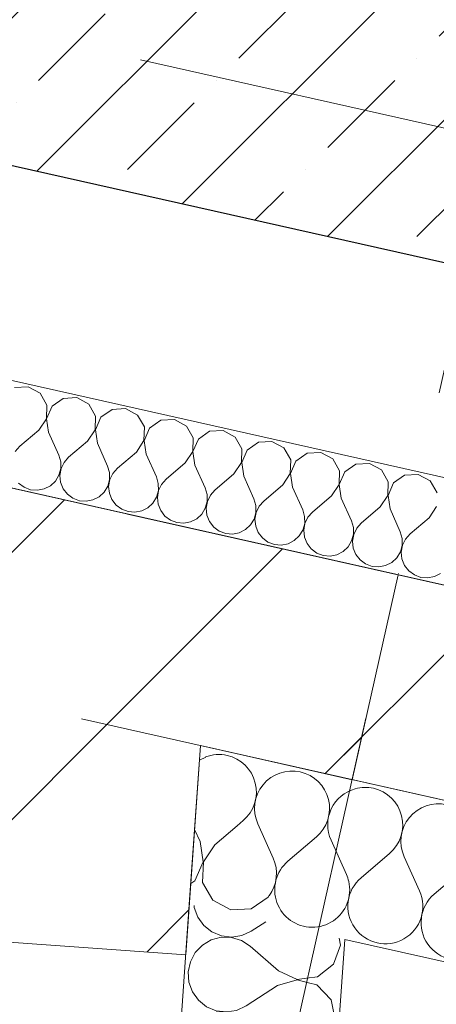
# Model space of a CAD drawing. Header units: millimetres. Extents: x -7213913 to -6930480, y 6129472 to 6353620.
# Tile 171 of 256: x -7186079 to -7185682, y 6172981 to 6173919. Entities that reach past the tile are written whole.
import ezdxf
from ezdxf.enums import TextEntityAlignment as Align

# ---------------------------------------------------------------- set-up
doc = ezdxf.new("R2010")
doc.units = ezdxf.units.MM
doc.header["$MEASUREMENT"] = 0
doc.linetypes.add('Штрихпунктирная', pattern=[670.277762, 352.777767, -176.388884, 0, -141.111112])
for name, color, linetype, lineweight in [('0_Ном._пера__1', 7, 'Continuous', 0), ('АР-Стены_внешние_.АР_Ном._пера__1', 7, 'Continuous', 0), ('АР-Стены_внутренние_пилоны.АР_Ном._пера__1', 7, 'Continuous', 30), ('АР-Стены_Перегородки_межквартирные_200.АР_Ном._пера__1', 7, 'Continuous', 30), ('АР-Чертеж-Оси_Осевые размеры.АР_Ном._пера__120', 7, 'Continuous', 0), ('АР-Чертеж-Размеры.АР_Ном._пера__1', 7, 'Continuous', 0)]:
    doc.layers.add(name, color=color, linetype=linetype, lineweight=lineweight)
for name, color, linetype in [('АР-Стены_внешние_.АР', 7, 'Continuous'), ('АР-Стены_внутренние_пилоны.АР', 7, 'Continuous'), ('АР-Стены_Перегородки_межквартирные_200.АР', 7, 'Continuous'), ('АР-Чертеж-Оси_Осевые размеры.АР', 7, 'Continuous'), ('АР-Чертеж-Размеры.АР', 7, 'Continuous')]:
    doc.layers.add(name, color=color, linetype=linetype)
doc.styles.add('РЎР“Р•РќР•Р\xa0Р\x98Р\xa0_РЎРўР\x98Р›Р¬_3', font='GOST_Common.ttf')
doc.styles.add('РЎР“Р•РќР•Р\xa0Р\x98Р\xa0_РЎРўР\x98Р›Р¬_5', font='GOTHIC.TTF')
doc.dimstyles.new('СГЕНЕРИР_СТИЛЬ__3', dxfattribs={"dimtxt": 129.999995, "dimasz": 142.5, "dimexe": 0.18, "dimexo": 300000, "dimgap": 0, "dimtad": 1, "dimdec": 0, "dimzin": 0, "dimdsep": 46, "dimtxsty": 'РЎР“Р•РќР•Р\xa0Р\x98Р\xa0_РЎРўР\x98Р›Р¬_3', "dimblk": 'ARROWHEAD_6', "dimblk1": 'ARROWHEAD_6', "dimblk2": 'ARROWHEAD_6', "dimcen": 0.09, "dimclrd": 7, "dimclre": 7, "dimclrt": 7, "dimazin": 0, "dimtfac": 1, "dimtdec": 4, "dimtmove": 0, "dimatfit": 3, "dimfxl": 1, "dimtolj": 1, "dimtzin": 0, "dimarcsym": 0})
pattern_1 = [(45, (-6566190.34, 6562677.8), (-127.279217, 127.279217), [])]

# ---------------------------------------------------------------- blocks, each defined once
blk = doc.blocks.new('Стена_24_10', base_point=(-7187679.25, 6174266.15))
at = {"layer": 'АР-Стены_внутренние_пилоны.АР', "linetype": 'Continuous', "lineweight": 0, "true_color": 0x000000}
h = blk.add_hatch(dxfattribs=at)
h.set_pattern_fill('ЖЕЛЕЗОБЕТОН__PROJECT__000A', color=18, style=0, pattern_type=2)
h.set_pattern_definition([(45, (-6566190.34, 6562677.8), (-84.852814, 84.852814), []), (45, (-6566232.77, 6562720.22), (-84.852814, 84.852814), [90, -30, 0, -30])])
h.paths.add_polyline_path([(-7184797.95, 6173747.14), (-7187529.9, 6174360.72), (-7187584.68, 6174116.79), (-7184852.74, 6173503.22)])
at = {"layer": 'АР-Стены_внутренние_пилоны.АР_Ном._пера__1', "color": 7, "linetype": 'Continuous', "lineweight": 30, "flags": 128}
blk.add_lwpolyline([(-7187584.68, 6174116.79), (-7184852.74, 6173503.22)], dxfattribs=at)
blk = doc.blocks.new('Стена_206_10', base_point=(-7193336.24, 6174998.62))
at = {"layer": 'АР-Стены_Перегородки_межквартирные_200.АР', "linetype": 'Continuous', "lineweight": 0, "true_color": 0x000000}
h = blk.add_hatch(dxfattribs=at)
h.set_pattern_fill('БЛОКИ_БЕТОННЫЕ_ЭФФЕКТИВН_28', color=18, style=0, pattern_type=2)
h.set_pattern_definition(pattern_1)
h.paths.add_polyline_path([(-7193260.58, 6174879.14), (-7185762.37, 6173195.08), (-7185718.54, 6173390.22), (-7193216.75, 6175074.28)])
at = {"layer": 'АР-Стены_Перегородки_межквартирные_200.АР_Ном._пера__1', "color": 7, "linetype": 'Continuous', "lineweight": 15, "flags": 128}
for points in [[(-7185718.54, 6173390.22), (-7191348.3, 6174654.63)], [(-7185762.37, 6173195.08), (-7185718.54, 6173390.22)], [(-7185906.78, 6173227.51), (-7185762.37, 6173195.08)]]:
    blk.add_lwpolyline(points, dxfattribs=at)
blk = doc.blocks.new('Стена_276_10', base_point=(-7185998.29, 6173350.55))
at = {"layer": 'АР-Стены_Перегородки_межквартирные_200.АР', "linetype": 'Continuous', "lineweight": 0, "true_color": 0x000000}
h = blk.add_hatch(dxfattribs=at)
h.set_pattern_fill('БЛОКИ_БЕТОННЫЕ_ЭФФЕКТИВН_28', color=18, style=0, pattern_type=2)
h.set_pattern_definition(pattern_1)
h.paths.add_polyline_path([(-7186104.13, 6173271.84), (-7186120.42, 6173042.46), (-7185920.92, 6173028.29), (-7185906.78, 6173227.51)])
at = {"layer": 'АР-Стены_Перегородки_межквартирные_200.АР_Ном._пера__1', "color": 7, "linetype": 'Continuous', "lineweight": 15, "flags": 128}
for points in [[(-7186104.13, 6173271.84), (-7186120.42, 6173042.46)], [(-7185920.92, 6173028.29), (-7185906.78, 6173227.51)], [(-7186120.42, 6173042.46), (-7185920.92, 6173028.29)]]:
    blk.add_lwpolyline(points, dxfattribs=at)
blk = doc.blocks.new('Стена_366_10', base_point=(-7185998.29, 6173350.55))
at = {"layer": 'АР-Стены_внешние_.АР', "linetype": 'Continuous', "lineweight": 0, "true_color": 0x000000}
h = blk.add_hatch(dxfattribs=at)
h.set_pattern_fill('БЛОКИ_БЕТОННЫЕ_ЭФФЕКТИВН_28', color=18, style=0, pattern_type=2)
h.set_pattern_definition(pattern_1)
h.paths.add_polyline_path([(-7183861.62, 6172973.16), (-7185976.38, 6173448.12), (-7186020.2, 6173252.98), (-7183928.99, 6172783.31)])
at = {"layer": 'АР-Стены_внешние_.АР_Ном._пера__1', "color": 7, "linetype": 'Continuous', "lineweight": 15, "flags": 128}
for points in [[(-7184869.69, 6173199.57), (-7185976.38, 6173448.12)], [(-7186020.2, 6173252.98), (-7183928.99, 6172783.31)]]:
    blk.add_lwpolyline(points, dxfattribs=at)
blk = doc.blocks.new('*X772', base_point=(-6566190.34, 6562677.79))
at = {"layer": 'АР-Стены_внешние_.АР_Ном._пера__1', "color": 7, "linetype": 'Continuous', "lineweight": 0}
for p, q in [((-7185901.88, 6173216.63), (-7185907.84, 6173213.6)), ((-7185907.26, 6173136.11), (-7185912.49, 6173147.74)), ((-7185893.32, 6173132.98), (-7185872.02, 6173151.15)), ((-7185904.42, 6173116.79), (-7185907.26, 6173136.11)), ((-7185893.32, 6173132.98), (-7185904.14, 6173116.73)), ((-7185912.16, 6173098.88), (-7185904.42, 6173116.79)), ((-7185904.14, 6173116.73), (-7185904.8, 6173097.22)), ((-7185916.14, 6173096.1), (-7185912.16, 6173098.88)), ((-7185904.8, 6173097.22), (-7185895.11, 6173080.28)), ((-7185858.47, 6173072.05), (-7185842.47, 6173083.22)), ((-7185842.47, 6173083.22), (-7185841.77, 6173084.84)), ((-7185895.11, 6173080.28), (-7185877.96, 6173070.96)), ((-7185877.96, 6173070.96), (-7185858.47, 6173072.05))]:
    blk.add_line(p, q, dxfattribs=at)
blk = doc.blocks.new('*X774', base_point=(-6566190.34, 6562677.79))
at = {"layer": 'АР-Стены_внешние_.АР_Ном._пера__1', "color": 7, "linetype": 'Continuous', "lineweight": 0}
for p, q in [((-7185872.02, 6173151.15), (-7185866.15, 6173156.16)), ((-7185837.56, 6173120.45), (-7185852.21, 6173153.03)), ((-7185823.63, 6173117.32), (-7185796.46, 6173140.5)), ((-7185767.87, 6173104.8), (-7185782.52, 6173137.37))]:
    blk.add_line(p, q, dxfattribs=at)
for centre, start, end in [((-7185889.33, 6173183.33), 77.34184, 110.66643), ((-7185889.33, 6173183.33), 310.47194, 77.34184), ((-7185819.64, 6173167.67), 77.34184, 204.21174), ((-7185819.64, 6173167.67), 310.47194, 77.34184), ((-7185749.95, 6173152.02), 105.31741, 204.21174), ((-7185870.14, 6173105.81), 323.13834, 24.21174), ((-7185800.44, 6173090.16), 130.47194, 339.08823), ((-7185800.44, 6173090.16), 12.83215, 24.21174)]:
    blk.add_arc(centre, 35.71, start, end, dxfattribs=at)
blk = doc.blocks.new('*X775', base_point=(-6566190.34, 6562677.79))
at = {"layer": 'АР-Стены_внешние_.АР_Ном._пера__1', "color": 7, "linetype": 'Continuous', "lineweight": 0}
for p, q in [((-7185753.93, 6173101.67), (-7185726.76, 6173124.85)), ((-7185698.18, 6173089.15), (-7185712.83, 6173121.72)), ((-7185684.24, 6173086.02), (-7185657.07, 6173109.2))]:
    blk.add_line(p, q, dxfattribs=at)
for centre, start, end in [((-7185749.95, 6173152.02), 77.34184, 105.31741), ((-7185749.95, 6173152.02), 310.47194, 77.34184), ((-7185680.25, 6173136.37), 77.34184, 204.21174), ((-7185730.75, 6173074.5), 130.47194, 24.21174), ((-7185800.44, 6173090.16), 339.08824, 12.83214), ((-7185661.06, 6173058.85), 130.47194, 24.21174)]:
    blk.add_arc(centre, 35.71, start, end, dxfattribs=at)
blk = doc.blocks.new('Стена_370_10', base_point=(-7185906.85, 6173227.53))
at = {"layer": 'АР-Стены_внешние_.АР_Ном._пера__1', "color": 7, "linetype": 'Continuous', "lineweight": 0}
for q in [(-7185775.22, 6172962.23), (-7183782.96, 6172596.78)]:
    blk.add_line((-7185769.52, 6173042.94), q, dxfattribs=at)
at = {"layer": 'АР-Стены_внешние_.АР_Ном._пера__1', "color": 7, "linetype": 'Continuous', "lineweight": 0, "flags": 128}
for points in [[(-7185906.85, 6173227.53), (-7185917.54, 6173076.19)], [(-7183732.43, 6172739.17), (-7185906.85, 6173227.53)]]:
    blk.add_lwpolyline(points, dxfattribs=at)
at = {"layer": 'АР-Стены_внешние_.АР', "color": 7, "lineweight": 0}
for name in ['*X772', '*X774', '*X775']:
    blk.add_blockref(name, (-6566190.34, 6562677.79), dxfattribs=at)
blk = doc.blocks.new('*X786', base_point=(-6566190.34, 6562677.79))
at = {"layer": 'АР-Стены_внешние_.АР_Ном._пера__1', "color": 7, "linetype": 'Continuous', "lineweight": 0}
blk.add_line((-7185782.58, 6172955.08), (-7185779.64, 6172963.22), dxfattribs=at)
blk = doc.blocks.new('*X787', base_point=(-6566190.34, 6562677.79))
at = {"layer": 'АР-Стены_внешние_.АР_Ном._пера__1', "color": 7, "linetype": 'Continuous', "lineweight": 0}
for p, q in [((-7185773.47, 6173037.6), (-7185774.84, 6173044.14)), ((-7185780.12, 6173019.25), (-7185773.47, 6173037.6)), ((-7185795.42, 6173007.13), (-7185780.12, 6173019.25)), ((-7185805.77, 6173005.92), (-7185795.42, 6173007.13)), ((-7185795.95, 6172999.6), (-7185803.84, 6173001.68)), ((-7185782.5, 6172985.45), (-7185795.95, 6172999.6)), ((-7185778.51, 6172966.35), (-7185782.5, 6172985.45)), ((-7185779.64, 6172963.22), (-7185778.51, 6172966.35))]:
    blk.add_line(p, q, dxfattribs=at)
blk = doc.blocks.new('*X788', base_point=(-6566190.34, 6562677.79))
at = {"layer": 'АР-Стены_внешние_.АР_Ном._пера__1', "color": 7, "linetype": 'Continuous', "lineweight": 0}
for p, q in [((-7185912.91, 6173075.15), (-7185912.79, 6173073.46)), ((-7185912.79, 6173073.46), (-7185909.46, 6173064.18)), ((-7185909.46, 6173064.18), (-7185903.73, 6173056.17)), ((-7185903.73, 6173056.17), (-7185896.02, 6173050.03)), ((-7185844.49, 6173059.78), (-7185858.47, 6173050.76)), ((-7185887.01, 6173044.99), (-7185896.55, 6173042.51)), ((-7185896.02, 6173050.03), (-7185886.93, 6173046.24)), ((-7185877.16, 6173044.78), (-7185887.01, 6173044.99)), ((-7185886.93, 6173046.24), (-7185877.14, 6173045.07)), ((-7185867.74, 6173041.88), (-7185877.16, 6173044.78)), ((-7185877.14, 6173045.07), (-7185867.41, 6173046.61)), ((-7185867.41, 6173046.61), (-7185858.47, 6173050.76)), ((-7185905.04, 6173037.52), (-7185911.85, 6173030.39)), ((-7185896.55, 6173042.51), (-7185905.04, 6173037.52)), ((-7185859.48, 6173036.51), (-7185867.74, 6173041.88)), ((-7185832.49, 6173013.12), (-7185859.48, 6173036.51)), ((-7185911.85, 6173030.39), (-7185916.45, 6173021.68)), ((-7185916.45, 6173021.68), (-7185918.49, 6173012.04)), ((-7185918.49, 6173012.04), (-7185917.82, 6173002.21)), ((-7185832.49, 6173013.12), (-7185814.8, 6173004.86)), ((-7185814.8, 6173004.86), (-7185805.77, 6173005.92)), ((-7185917.82, 6173002.21), (-7185914.49, 6172992.93)), ((-7185833.49, 6172998.87), (-7185863.5, 6172979.51)), ((-7185814.83, 6173004.57), (-7185833.49, 6172998.87)), ((-7185803.84, 6173001.68), (-7185814.83, 6173004.57)), ((-7185914.49, 6172992.93), (-7185908.76, 6172984.92)), ((-7185908.76, 6172984.92), (-7185901.05, 6172978.78)), ((-7185901.05, 6172978.78), (-7185891.96, 6172974.98)), ((-7185872.44, 6172975.36), (-7185863.5, 6172979.51)), ((-7185901.58, 6172971.26), (-7185910.07, 6172966.27)), ((-7185892.05, 6172973.74), (-7185901.58, 6172971.26)), ((-7185882.19, 6172973.53), (-7185892.05, 6172973.74)), ((-7185891.96, 6172974.98), (-7185882.17, 6172973.81)), ((-7185872.78, 6172970.63), (-7185882.19, 6172973.53)), ((-7185882.17, 6172973.81), (-7185872.44, 6172975.36)), ((-7185864.51, 6172965.26), (-7185872.78, 6172970.63)), ((-7185916.88, 6172959.14), (-7185921.48, 6172950.43)), ((-7185910.07, 6172966.27), (-7185916.88, 6172959.14)), ((-7185837.52, 6172941.87), (-7185864.51, 6172965.26)), ((-7185921.48, 6172950.43), (-7185923.06, 6172942.99)), ((-7185785.15, 6172947.99), (-7185782.58, 6172955.08)), ((-7185837.52, 6172941.87), (-7185825.1, 6172936.07)), ((-7185800.45, 6172935.87), (-7185785.15, 6172947.99)), ((-7185808.7, 6172934.91), (-7185800.45, 6172935.87))]:
    blk.add_line(p, q, dxfattribs=at)
blk = doc.blocks.new('Стена_375_10', base_point=(-7185926.93, 6172943.26))
at = {"layer": 'АР-Стены_внешние_.АР_Ном._пера__1', "color": 7, "linetype": 'Continuous', "lineweight": 0}
for p, q in [((-7185769.52, 6173042.94), (-7185775.22, 6172962.23)), ((-7185775.22, 6172962.23), (-7185776.64, 6172942.05))]:
    blk.add_line(p, q, dxfattribs=at)
at = {"layer": 'АР-Стены_внешние_.АР_Ном._пера__1', "color": 7, "linetype": 'Continuous', "lineweight": 0, "flags": 128}
for points in [[(-7185917.54, 6173076.19), (-7185926.93, 6172943.26)], [(-7185777.3, 6172932.69), (-7185926.93, 6172943.26)], [(-7185777.3, 6172932.69), (-7185776.64, 6172942.05)]]:
    blk.add_lwpolyline(points, dxfattribs=at)
at = {"layer": 'АР-Стены_внешние_.АР', "color": 7, "lineweight": 0}
for name in ['*X788', '*X787', '*X786']:
    blk.add_blockref(name, (-6566190.34, 6562677.79), dxfattribs=at)
blk = doc.blocks.new('*X829', base_point=(-6566190.34, 6562677.79))
at = {"layer": '0_Ном._пера__1', "color": 7, "linetype": 'Continuous', "lineweight": 0}
for p, q in [((-7186071.07, 6173569.44), (-7186084.06, 6173568.71)), ((-7186059.64, 6173563.23), (-7186071.07, 6173569.44)), ((-7186053.18, 6173551.93), (-7186059.64, 6173563.23)), ((-7186024.61, 6173559.01), (-7186037.6, 6173558.28)), ((-7186013.17, 6173552.79), (-7186024.61, 6173559.01)), ((-7186053.62, 6173538.93), (-7186053.18, 6173551.93)), ((-7186048.27, 6173550.83), (-7186053.43, 6173538.88)), ((-7186037.6, 6173558.28), (-7186048.27, 6173550.83)), ((-7186006.71, 6173541.5), (-7186013.17, 6173552.79)), ((-7186007.16, 6173528.49), (-7186006.71, 6173541.5)), ((-7186001.81, 6173540.4), (-7186006.97, 6173528.45)), ((-7185991.14, 6173547.84), (-7186001.81, 6173540.4)), ((-7185978.15, 6173548.57), (-7185991.14, 6173547.84)), ((-7185966.71, 6173542.36), (-7185978.15, 6173548.57)), ((-7185960.25, 6173531.06), (-7185966.71, 6173542.36)), ((-7186060.83, 6173528.1), (-7186053.62, 6173538.93)), ((-7186053.43, 6173538.88), (-7186051.54, 6173526.01)), ((-7185960.7, 6173518.06), (-7185960.25, 6173531.06)), ((-7185944.68, 6173537.41), (-7185955.35, 6173529.96)), ((-7185931.68, 6173538.14), (-7185944.68, 6173537.41)), ((-7185920.25, 6173531.92), (-7185931.68, 6173538.14)), ((-7185913.79, 6173520.63), (-7185920.25, 6173531.92)), ((-7186060.83, 6173528.1), (-7186078.95, 6173512.64)), ((-7186051.54, 6173526.01), (-7186041.78, 6173504.3)), ((-7186014.37, 6173517.66), (-7186007.16, 6173528.49)), ((-7186006.97, 6173528.45), (-7186005.08, 6173515.58)), ((-7185955.35, 6173529.96), (-7185960.51, 6173518.01)), ((-7185898.22, 6173526.97), (-7185908.89, 6173519.53)), ((-7185885.22, 6173527.7), (-7185898.22, 6173526.97)), ((-7185873.79, 6173521.49), (-7185885.22, 6173527.7)), ((-7185867.33, 6173510.19), (-7185873.79, 6173521.49)), ((-7186078.95, 6173512.64), (-7186083.31, 6173507.73)), ((-7186014.37, 6173517.66), (-7186032.48, 6173502.21)), ((-7186005.08, 6173515.58), (-7185995.31, 6173493.86)), ((-7185967.91, 6173507.23), (-7185960.7, 6173518.06)), ((-7185960.51, 6173518.01), (-7185958.62, 6173505.14)), ((-7185914.23, 6173507.62), (-7185913.79, 6173520.63)), ((-7185908.89, 6173519.53), (-7185914.05, 6173507.58)), ((-7185851.75, 6173516.54), (-7185862.42, 6173509.09)), ((-7185838.76, 6173517.27), (-7185851.75, 6173516.54)), ((-7185827.33, 6173511.05), (-7185838.76, 6173517.27)), ((-7186039.93, 6173497.99), (-7186041.78, 6173504.3)), ((-7185967.91, 6173507.23), (-7185986.02, 6173491.77)), ((-7185958.62, 6173505.14), (-7185948.85, 6173483.43)), ((-7185921.45, 6173496.79), (-7185914.23, 6173507.62)), ((-7185914.05, 6173507.58), (-7185912.16, 6173494.71)), ((-7185867.77, 6173497.19), (-7185867.33, 6173510.19)), ((-7185862.42, 6173509.09), (-7185867.58, 6173497.15)), ((-7185820.87, 6173499.76), (-7185827.33, 6173511.05)), ((-7185805.29, 6173506.1), (-7185815.96, 6173498.66)), ((-7185792.3, 6173506.83), (-7185805.29, 6173506.1)), ((-7185780.87, 6173500.62), (-7185792.3, 6173506.83)), ((-7186039.89, 6173491.42), (-7186039.93, 6173497.99)), ((-7186036.84, 6173497.3), (-7186039.7, 6173491.38)), ((-7186032.48, 6173502.21), (-7186036.84, 6173497.3)), ((-7185993.47, 6173487.55), (-7185995.31, 6173493.86)), ((-7185921.45, 6173496.79), (-7185939.56, 6173481.34)), ((-7185912.16, 6173494.71), (-7185902.39, 6173472.99)), ((-7185874.99, 6173486.36), (-7185867.77, 6173497.19)), ((-7185867.58, 6173497.15), (-7185865.69, 6173484.27)), ((-7185821.31, 6173486.75), (-7185820.87, 6173499.76)), ((-7185815.96, 6173498.66), (-7185821.12, 6173486.71)), ((-7185774.41, 6173489.32), (-7185780.87, 6173500.62)), ((-7185758.83, 6173495.67), (-7185769.5, 6173488.22)), ((-7185745.84, 6173496.4), (-7185758.83, 6173495.67)), ((-7185734.4, 6173490.18), (-7185745.84, 6173496.4)), ((-7186045.05, 6173479.47), (-7186041.63, 6173485.09)), ((-7186041.63, 6173485.09), (-7186039.89, 6173491.42)), ((-7186039.7, 6173491.38), (-7186040.83, 6173484.91)), ((-7186040.83, 6173484.91), (-7186040.14, 6173478.37)), ((-7185993.42, 6173480.99), (-7185993.47, 6173487.55)), ((-7185990.38, 6173486.86), (-7185993.24, 6173480.94)), ((-7185986.02, 6173491.77), (-7185990.38, 6173486.86)), ((-7185874.99, 6173486.36), (-7185893.1, 6173470.9)), ((-7185865.69, 6173484.27), (-7185855.93, 6173462.56)), ((-7185828.52, 6173475.92), (-7185821.31, 6173486.75)), ((-7185821.12, 6173486.71), (-7185819.23, 6173473.84)), ((-7185774.85, 6173476.32), (-7185774.41, 6173489.32)), ((-7185769.5, 6173488.22), (-7185774.66, 6173476.28)), ((-7185727.94, 6173478.89), (-7185734.4, 6173490.18)), ((-7185712.37, 6173485.23), (-7185723.04, 6173477.79)), ((-7185699.38, 6173485.96), (-7185712.37, 6173485.23)), ((-7185687.94, 6173479.75), (-7185699.38, 6173485.96)), ((-7186080.14, 6173477.51), (-7186074.86, 6173473.61)), ((-7186055.72, 6173472.03), (-7186049.86, 6173475.01)), ((-7186049.86, 6173475.01), (-7186045.05, 6173479.47)), ((-7186040.14, 6173478.37), (-7186037.7, 6173472.28)), ((-7185998.58, 6173469.04), (-7185995.17, 6173474.65)), ((-7185995.17, 6173474.65), (-7185993.42, 6173480.99)), ((-7185993.24, 6173480.94), (-7185994.36, 6173474.47)), ((-7185994.36, 6173474.47), (-7185993.68, 6173467.94)), ((-7185947.01, 6173477.12), (-7185948.85, 6173483.43)), ((-7185946.96, 6173470.55), (-7185947.01, 6173477.12)), ((-7185943.92, 6173476.43), (-7185946.77, 6173470.51)), ((-7185939.56, 6173481.34), (-7185943.92, 6173476.43)), ((-7185828.52, 6173475.92), (-7185846.64, 6173460.47)), ((-7185782.06, 6173465.49), (-7185774.85, 6173476.32)), ((-7185774.66, 6173476.28), (-7185772.77, 6173463.4)), ((-7185728.39, 6173465.88), (-7185727.94, 6173478.89)), ((-7185723.04, 6173477.79), (-7185728.2, 6173465.84)), ((-7185681.48, 6173468.45), (-7185687.94, 6173479.75)), ((-7186074.86, 6173473.61), (-7186068.71, 6173471.3)), ((-7186068.71, 6173471.3), (-7186062.16, 6173470.76)), ((-7186062.16, 6173470.76), (-7186055.72, 6173472.03)), ((-7186037.7, 6173472.28), (-7186033.68, 6173467.08)), ((-7186033.68, 6173467.08), (-7186028.4, 6173463.17)), ((-7186003.4, 6173464.57), (-7185998.58, 6173469.04)), ((-7185993.68, 6173467.94), (-7185991.24, 6173461.84)), ((-7185948.71, 6173464.22), (-7185946.96, 6173470.55)), ((-7185946.77, 6173470.51), (-7185947.9, 6173464.04)), ((-7185900.55, 6173466.68), (-7185902.39, 6173472.99)), ((-7185900.5, 6173460.12), (-7185900.55, 6173466.68)), ((-7185897.46, 6173465.99), (-7185900.31, 6173460.07)), ((-7185893.1, 6173470.9), (-7185897.46, 6173465.99)), ((-7185819.23, 6173473.84), (-7185809.47, 6173452.12)), ((-7185782.06, 6173465.49), (-7185800.18, 6173450.03)), ((-7185735.6, 6173455.05), (-7185728.39, 6173465.88)), ((-7185728.2, 6173465.84), (-7185726.31, 6173452.97)), ((-7186028.4, 6173463.17), (-7186022.25, 6173460.86)), ((-7186022.25, 6173460.86), (-7186015.7, 6173460.32)), ((-7186015.7, 6173460.32), (-7186009.25, 6173461.59)), ((-7186009.25, 6173461.59), (-7186003.4, 6173464.57)), ((-7185991.24, 6173461.84), (-7185987.22, 6173456.64)), ((-7185987.22, 6173456.64), (-7185981.93, 6173452.74)), ((-7185956.94, 6173454.14), (-7185952.12, 6173458.6)), ((-7185952.12, 6173458.6), (-7185948.71, 6173464.22)), ((-7185947.9, 6173464.04), (-7185947.22, 6173457.5)), ((-7185947.22, 6173457.5), (-7185944.77, 6173451.41)), ((-7185902.25, 6173453.78), (-7185900.5, 6173460.12)), ((-7185900.31, 6173460.07), (-7185901.44, 6173453.6)), ((-7185854.09, 6173456.25), (-7185855.93, 6173462.56)), ((-7185854.04, 6173449.68), (-7185854.09, 6173456.25)), ((-7185851, 6173455.56), (-7185853.85, 6173449.64)), ((-7185846.64, 6173460.47), (-7185851, 6173455.56)), ((-7185772.77, 6173463.4), (-7185763.01, 6173441.69)), ((-7185981.93, 6173452.74), (-7185975.79, 6173450.43)), ((-7185975.79, 6173450.43), (-7185969.24, 6173449.89)), ((-7185969.24, 6173449.89), (-7185962.79, 6173451.16)), ((-7185962.79, 6173451.16), (-7185956.94, 6173454.14)), ((-7185944.77, 6173451.41), (-7185940.76, 6173446.21)), ((-7185940.76, 6173446.21), (-7185935.47, 6173442.3)), ((-7185910.48, 6173443.7), (-7185905.66, 6173448.17)), ((-7185905.66, 6173448.17), (-7185902.25, 6173453.78)), ((-7185901.44, 6173453.6), (-7185900.76, 6173447.07)), ((-7185900.76, 6173447.07), (-7185898.31, 6173440.97)), ((-7185855.79, 6173443.35), (-7185854.04, 6173449.68)), ((-7185853.85, 6173449.64), (-7185854.98, 6173443.17)), ((-7185807.63, 6173445.81), (-7185809.47, 6173452.12)), ((-7185800.18, 6173450.03), (-7185804.54, 6173445.12)), ((-7185735.6, 6173455.05), (-7185753.71, 6173439.6)), ((-7185726.31, 6173452.97), (-7185716.54, 6173431.25)), ((-7185689.14, 6173444.62), (-7185681.93, 6173455.45)), ((-7185935.47, 6173442.3), (-7185929.32, 6173439.99)), ((-7185929.32, 6173439.99), (-7185922.78, 6173439.45)), ((-7185922.78, 6173439.45), (-7185916.33, 6173440.72)), ((-7185916.33, 6173440.72), (-7185910.48, 6173443.7)), ((-7185898.31, 6173440.97), (-7185894.3, 6173435.77)), ((-7185864.02, 6173433.27), (-7185859.2, 6173437.73)), ((-7185859.2, 6173437.73), (-7185855.79, 6173443.35)), ((-7185854.98, 6173443.17), (-7185854.29, 6173436.63)), ((-7185809.33, 6173432.91), (-7185807.58, 6173439.25)), ((-7185807.39, 6173439.2), (-7185808.52, 6173432.73)), ((-7185807.58, 6173439.25), (-7185807.63, 6173445.81)), ((-7185804.54, 6173445.12), (-7185807.39, 6173439.2)), ((-7185761.16, 6173435.38), (-7185763.01, 6173441.69)), ((-7185753.71, 6173439.6), (-7185758.07, 6173434.69)), ((-7185689.14, 6173444.62), (-7185707.25, 6173429.16)), ((-7185894.3, 6173435.77), (-7185889.01, 6173431.87)), ((-7185889.01, 6173431.87), (-7185882.86, 6173429.56)), ((-7185882.86, 6173429.56), (-7185876.32, 6173429.02)), ((-7185876.32, 6173429.02), (-7185869.87, 6173430.29)), ((-7185869.87, 6173430.29), (-7185864.02, 6173433.27)), ((-7185854.29, 6173436.63), (-7185851.85, 6173430.54)), ((-7185851.85, 6173430.54), (-7185847.83, 6173425.34)), ((-7185812.74, 6173427.3), (-7185809.33, 6173432.91)), ((-7185808.52, 6173432.73), (-7185807.83, 6173426.2)), ((-7185762.86, 6173422.48), (-7185761.12, 6173428.81)), ((-7185760.93, 6173428.77), (-7185762.06, 6173422.3)), ((-7185761.12, 6173428.81), (-7185761.16, 6173435.38)), ((-7185758.07, 6173434.69), (-7185760.93, 6173428.77)), ((-7185714.7, 6173424.94), (-7185716.54, 6173431.25)), ((-7185707.25, 6173429.16), (-7185711.61, 6173424.25)), ((-7185847.83, 6173425.34), (-7185842.55, 6173421.43)), ((-7185842.55, 6173421.43), (-7185836.4, 6173419.12)), ((-7185836.4, 6173419.12), (-7185829.85, 6173418.58)), ((-7185829.85, 6173418.58), (-7185823.41, 6173419.85)), ((-7185823.41, 6173419.85), (-7185817.55, 6173422.83)), ((-7185817.55, 6173422.83), (-7185812.74, 6173427.3)), ((-7185807.83, 6173426.2), (-7185805.39, 6173420.1)), ((-7185805.39, 6173420.1), (-7185801.37, 6173414.9)), ((-7185766.28, 6173416.87), (-7185762.86, 6173422.48)), ((-7185762.06, 6173422.3), (-7185761.37, 6173415.76)), ((-7185716.4, 6173412.04), (-7185714.65, 6173418.38)), ((-7185714.47, 6173418.33), (-7185715.59, 6173411.86)), ((-7185714.65, 6173418.38), (-7185714.7, 6173424.94)), ((-7185711.61, 6173424.25), (-7185714.47, 6173418.33)), ((-7185801.37, 6173414.9), (-7185796.09, 6173411)), ((-7185796.09, 6173411), (-7185789.94, 6173408.69)), ((-7185789.94, 6173408.69), (-7185783.39, 6173408.15)), ((-7185783.39, 6173408.15), (-7185776.95, 6173409.42)), ((-7185776.95, 6173409.42), (-7185771.09, 6173412.4)), ((-7185771.09, 6173412.4), (-7185766.28, 6173416.87)), ((-7185761.37, 6173415.76), (-7185758.93, 6173409.67)), ((-7185758.93, 6173409.67), (-7185754.91, 6173404.47)), ((-7185719.81, 6173406.43), (-7185716.4, 6173412.04)), ((-7185715.59, 6173411.86), (-7185714.91, 6173405.33)), ((-7185754.91, 6173404.47), (-7185749.63, 6173400.57)), ((-7185749.63, 6173400.57), (-7185743.48, 6173398.26)), ((-7185730.48, 6173398.98), (-7185724.63, 6173401.96)), ((-7185724.63, 6173401.96), (-7185719.81, 6173406.43)), ((-7185714.91, 6173405.33), (-7185712.47, 6173399.23)), ((-7185743.48, 6173398.26), (-7185736.93, 6173397.71)), ((-7185736.93, 6173397.71), (-7185730.48, 6173398.98)), ((-7185712.47, 6173399.23), (-7185708.45, 6173394.03)), ((-7185708.45, 6173394.03), (-7185703.16, 6173390.13)), ((-7185703.16, 6173390.13), (-7185697.02, 6173387.82)), ((-7185684.02, 6173388.55), (-7185678.17, 6173391.53)), ((-7185697.02, 6173387.82), (-7185690.47, 6173387.28)), ((-7185690.47, 6173387.28), (-7185684.02, 6173388.55))]:
    blk.add_line(p, q, dxfattribs=at)
blk = doc.blocks.new('Стена_392_10', base_point=(-7187579.72, 6173910.71))
at = {"layer": '0_Ном._пера__1', "color": 7, "linetype": 'Continuous', "lineweight": 0, "flags": 128}
for points in [[(-7184945.34, 6173319.05), (-7187579.72, 6173910.71)], [(-7187601.63, 6173813.14), (-7184869.69, 6173199.57)]]:
    blk.add_lwpolyline(points, dxfattribs=at)
at = {"color": 7, "lineweight": 0}
blk.add_blockref('*X829', (-6566190.34, 6562677.79), dxfattribs=at)
blk = doc.blocks.new('*D901', base_point=(-6566190.34, 6562677.79))
at = {"layer": 'АР-Чертеж-Размеры.АР_Ном._пера__1', "color": 7, "linetype": 'Continuous', "lineweight": 0, "transparency": 16777216}
for p, q in [((-7187487.23, 6174550.69), (-7187548.86, 6174276.27)), ((-7187428.44, 6174470.22), (-7187607.66, 6174356.74)), ((-7187518.05, 6174413.48), (-7187627.81, 6174438.13)), ((-7184786.1, 6173799.9), (-7187518.05, 6174413.48)), ((-7184755.29, 6173937.11), (-7184816.92, 6173662.69)), ((-7184875.72, 6173743.16), (-7184696.49, 6173856.64)), ((-7184676.34, 6173775.25), (-7184786.1, 6173799.9))]:
    blk.add_line(p, q, dxfattribs=at)
at = {"layer": 'АР-Чертеж-Размеры.АР_Ном._пера__1', "color": 7, "lineweight": 0, "transparency": 16777216, "insert": (-7186348.01, 6174177.34), "char_height": 130, "attachment_point": 7, "rotation": 347.34172, "style": 'РЎР“Р•РќР•Р\xa0Р\x98Р\xa0_РЎРўР\x98Р›Р¬_3'}
blk.add_mtext('\\A1;{\\pql;\\fGOST Common|b0|i0|c204|p0;\\W1.000000;2\xa0800}', dxfattribs=at)
blk = doc.blocks.new('ARROWHEAD_6')
at = {"color": 0, "linetype": 'Continuous', "lineweight": 0}
for p, q in [((-0.5, -0.5), (0.5, 0.5)), ((0, 0), (-1, 0))]:
    blk.add_line(p, q, dxfattribs=at)
blk = doc.blocks.new('Стандартный Маркер Сетки[188]_10', base_point=(-7209178.45, 6179094.59))
at = {"layer": 'АР-Чертеж-Оси_Осевые размеры.АР_Ном._пера__120', "color": 7, "linetype": 'Штрихпунктирная', "lineweight": 0}
blk.add_line((-7208202.75, 6178875.45), (-7184083.84, 6173458.47), dxfattribs=at)
at = {"layer": 'АР-Чертеж-Оси_Осевые размеры.АР_Ном._пера__120', "color": 7, "lineweight": 0, "style": 'РЎР“Р•РќР•Р\xa0Р\x98Р\xa0_РЎРўР\x98Р›Р¬_5'}
blk.add_attdef('AC_MarkerText_1', text='', height=350, rotation=347.34172, dxfattribs=at).set_placement((-7209596.37, 6179385.23), align=Align.TOP_CENTER)
blk = doc.blocks.new('Стандартный Маркер Сетки[212]_10', base_point=(-7209178.45, 6179094.59))
at = {"layer": 'АР-Чертеж-Оси_Осевые размеры.АР_Ном._пера__120', "color": 7, "linetype": 'Штрихпунктирная', "lineweight": 0}
blk.add_line((-7208202.75, 6178875.45), (-7184083.84, 6173458.47), dxfattribs=at)
at = {"layer": 'АР-Чертеж-Оси_Осевые размеры.АР_Ном._пера__120', "color": 7, "lineweight": 0, "style": 'РЎР“Р•РќР•Р\xa0Р\x98Р\xa0_РЎРўР\x98Р›Р¬_5'}
blk.add_attdef('AC_MarkerText_1', text='', height=350, rotation=347.34172, dxfattribs=at).set_placement((-7209596.37, 6179385.23), align=Align.TOP_CENTER)
blk = doc.blocks.new('Стандартный Маркер Сетки[226]_10', base_point=(-7179800.84, 6199738.59))
at = {"layer": 'АР-Чертеж-Оси_Осевые размеры.АР_Ном._пера__120', "color": 7, "linetype": 'Штрихпунктирная', "lineweight": 0}
blk.add_line((-7180019.98, 6198762.89), (-7194792.02, 6132990.9), dxfattribs=at)
at = {"layer": 'АР-Чертеж-Оси_Осевые размеры.АР_Ном._пера__120', "color": 7, "lineweight": 0, "style": 'РЎР“Р•РќР•Р\xa0Р\x98Р\xa0_РЎРўР\x98Р›Р¬_5'}
blk.add_attdef('AC_MarkerText_1', text='', height=350, rotation=347.34172, dxfattribs=at).set_placement((-7195050.79, 6131708.43), align=Align.TOP_CENTER)

msp = doc.modelspace()

# ---------------------------------------------------------------- block references
at = {"color": 7, "lineweight": 0}
msp.add_blockref('Стена_392_10', (-7187579.72, 6173910.71), dxfattribs=at)
at = {"layer": 'АР-Стены_внешние_.АР', "color": 7, "lineweight": 0}
for name, p in [('Стена_366_10', (-7185998.29, 6173350.55)), ('Стена_370_10', (-7185906.85, 6173227.53)), ('Стена_375_10', (-7185926.93, 6172943.26))]:
    msp.add_blockref(name, p, dxfattribs=at)
at = {"layer": 'АР-Стены_внутренние_пилоны.АР', "color": 7, "lineweight": 0}
msp.add_blockref('Стена_24_10', (-7187679.25, 6174266.15), dxfattribs=at)
at = {"layer": 'АР-Стены_Перегородки_межквартирные_200.АР', "color": 7, "lineweight": 0}
for name, p in [('Стена_206_10', (-7193336.24, 6174998.62)), ('Стена_276_10', (-7185998.29, 6173350.55))]:
    msp.add_blockref(name, p, dxfattribs=at)
at = {"layer": 'АР-Чертеж-Оси_Осевые размеры.АР', "color": 8, "linetype": 'Continuous', "lineweight": 15}
for name, p in [('Стандартный Маркер Сетки[226]_10', (-7179800.84, 6199738.59)), ('Стандартный Маркер Сетки[188]_10', (-7209178.45, 6179094.59)), ('Стандартный Маркер Сетки[212]_10', (-7209178.45, 6179094.59))]:
    msp.add_blockref(name, p, dxfattribs=at)

# ---------------------------------------------------------------- dimensions: what is measured, and where the dimension line sits
at = {"layer": 'АР-Чертеж-Размеры.АР', "color": 7, "linetype": 'Continuous', "lineweight": 0}
dim = msp.add_linear_dim(base=(-7187518.05, 6174413.48), p1=(-7184797.95, 6173747.14), p2=(-7187529.9, 6174360.72), angle=167.34172, dimstyle='СГЕНЕРИР_СТИЛЬ__3', dxfattribs=at)
dim.commit()
dim.dimension.update_dxf_attribs({"geometry": '*D901', "text_midpoint": (-7186116.18, 6174191.9), "dimtype": 160, "text_rotation": 347.34172})

doc.saveas('drawing.dxf')
